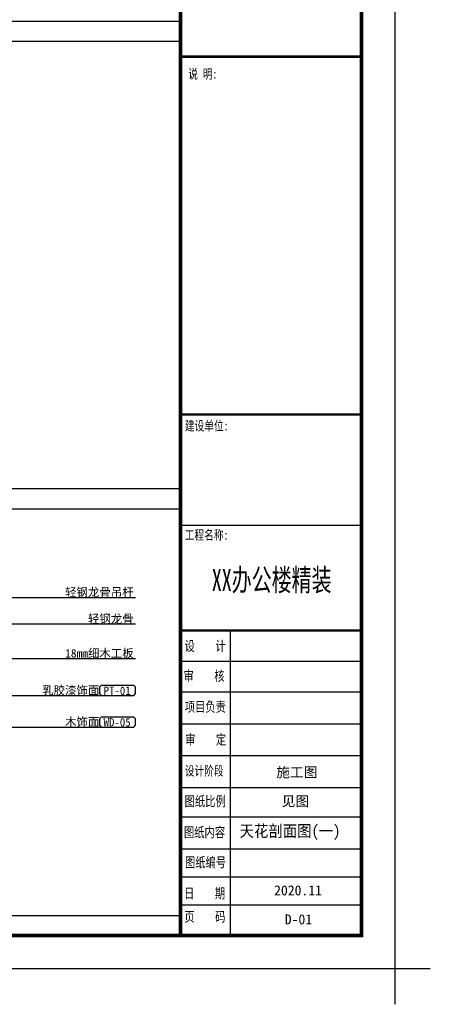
# Model space of a CAD drawing. Header units: millimetres. Extents: x -53 to 3023, y -53 to 2153.
# Tile 44 of 52: x 2410 to 3023, y -53 to 1415. Entities that reach past the tile are written whole.
import ezdxf
from ezdxf.enums import TextEntityAlignment as Align

# ---------------------------------------------------------------- set-up
doc = ezdxf.new("R2010")
doc.units = ezdxf.units.MM
doc.header["$LTSCALE"] = 5
for name, color, linetype in [('A-建筑-拆墙', 251, 'Continuous'), ('A-建筑-窗户', 4, 'Continuous'), ('A2图框$0$E-图框', 100, 'Continuous'), ('DS-TEXT', 50, 'Continuous'), ('E--图例', 3, 'Continuous'), ('E-尺寸标注', 9, 'Continuous'), ('E-文本', 7, 'Continuous'), ('F-文本', 61, 'Continuous'), ('IDS-TEXT', 50, 'Continuous')]:
    doc.layers.add(name, color=color, linetype=linetype)
doc.layers.add('A-批量打印图层', color=251, linetype='Continuous', plot=False)
doc.layers.add('A2图框$0$图框外线', color=1, linetype='Continuous', plot=False)
doc.styles.add('-宋体', font='SimSun.ttf', dxfattribs={"width": 0.8})
doc.styles.add('A2图框$0$宋体', font='SimSun.ttf', dxfattribs={"width": 0.75})
doc.styles.add('A2图框$0$黑体', font='SIMHEI_0.TTF')
doc.styles.add('ar', font='arial.ttf')
doc.styles.get("Standard").update_dxf_attribs({"font": 'SimSun.ttf'})
doc.styles.add('TXT', font='gbenor.shx', dxfattribs={"width": 0.7})
doc.styles.add('黑体', font='SIMHEI_0.TTF')
doc.dimstyles.new('1', dxfattribs={"dimscale": 0, "dimtxt": 2.5, "dimasz": 1.5, "dimexe": 1, "dimexo": 0, "dimgap": 0.3, "dimtad": 1, "dimdec": 0, "dimzin": 0, "dimdsep": 46, "dimtxsty": 'Standard', "dimblk": 'ARCHTICK', "dimcen": 0.09, "dimclrd": 8, "dimclre": 8, "dimclrt": 4, "dimadec": 0, "dimazin": 0, "dimtfac": 1, "dimtdec": 0, "dimtix": 1, "dimtofl": 0, "dimtmove": 2, "dimatfit": 3, "dimldrblk": 'DOTSMALL', "dimfxl": 5, "dimfxlon": 1, "dimtolj": 1, "dimtzin": 0, "dimarcsym": 0})

# ---------------------------------------------------------------- blocks, each defined once
blk = doc.blocks.new('A2图框')
at = {"layer": 'A2图框$0$E-图框', "color": 4}
for p, q in [((155.38, 17.5), (209.38, 17.5)), ((170.24, -104.9), (170.24, -13.95)), ((155.38, -23.08), (209.38, -23.08)), ((155.38, -32.21), (209.38, -32.21)), ((155.38, -41.74), (209.38, -41.74)), ((155.38, -41.74), (209.38, -41.74)), ((155.38, -51.25), (209.38, -51.25)), ((155.38, -60.76), (209.38, -60.76)), ((155.38, -69.51), (209.38, -69.51)), ((155.38, -79.02), (209.38, -79.02)), ((155.38, -87.4), (209.38, -87.4)), ((155.38, -95.77), (209.38, -95.77))]:
    blk.add_line(p, q, dxfattribs=at)
at = {"layer": 'A2图框$0$E-图框', "color": 4, "const_width": 1.13}
blk.add_lwpolyline([(-363.4, 295.3), (209.38, 295.3), (209.38, -104.9), (-363.4, -104.9)], close=True, dxfattribs=at)
at = {"layer": 'A2图框$0$E-图框', "color": 4}
for points, const_width in [([(155.38, 295.3), (155.38, -104.9)], 1.13), ([(155.38, 157.24), (209.38, 157.24)], 0.707), ([(155.38, 50.55), (209.38, 50.55)], 0.707), ([(155.38, -13.95), (209.38, -13.95)], 0.707)]:
    blk.add_lwpolyline(points, dxfattribs=dict(at, const_width=const_width))
at = {"layer": 'A2图框$0$图框外线', "color": 1}
blk.add_lwpolyline([(-374.72, 305.2), (219.28, 305.2), (219.28, -114.8), (-374.72, -114.8)], close=True, dxfattribs=at)
blk.add_lwpolyline([(-374.72, 305.2), (219.28, 305.2), (219.28, -114.8), (-374.72, -114.8)], close=True, dxfattribs=at)
blk.add_lwpolyline([(-374.72, 305.2), (219.28, 305.2), (219.28, -114.8), (-374.72, -114.8)], close=True, dxfattribs=at)
blk.add_lwpolyline([(229.89, -114.8), (219.28, -114.8), (219.28, -125.41)], dxfattribs=at)
at = {"color": 150, "style": 'A2图框$0$黑体', "width": 0.630127}
blk.add_text('  XX办公楼精装  ', height=6.5707, dxfattribs=at).set_placement((158.75, -2.11), (206.38, -2.11), align=Align.FIT)
at = {"layer": 'A2图框$0$E-图框', "color": 4, "linetype": 'Continuous', "style": 'A2图框$0$宋体', "width": 0.75}
for s, height, p in [('说 明:', 2.828, (157.67, 150.68)), ('建设单位:', 2.828, (156.66, 45.72)), ('工程名称:', 2.828, (156.62, 13.17)), ('设    计', 3, (156.57, -20.03)), ('审    核 ', 3, (156.24, -28.98)), ('项目负责', 3, (156.62, -38.16)), ('审    定', 3, (156.75, -47.95)), ('设计阶段', 2.828, (156.64, -57.19)), ('图纸比例 ', 3, (156.57, -66.33)), ('图纸内容', 3, (156.37, -75.6)), ('图纸编号 ', 3, (156.69, -84.56)), ('日    期', 3, (156.42, -93.8)), ('页    码', 3, (156.51, -100.77))]:
    blk.add_text(s, height=height, dxfattribs=at).set_placement(p)
blk = doc.blocks.new('A3图名')
at = {"layer": 'DS-TEXT', "linetype": 'Continuous', "flags": 8}
for tag, height, style, width, p, p2 in [('平 面 布 置 图', 3, '黑体', 0.960193, (-38, 48.77), (-9, 48.77)), ('FIXTURE  &  FURNISHING  LEVEL', 2, 'ar', 0.650857, (-38, 44.7), (-9, 44.7))]:
    blk.add_attdef(tag, text='', height=height, dxfattribs=dict(at, style=style, width=width)).set_placement(p, p2, align=Align.FIT)
at = {"layer": 'DS-TEXT', "style": 'ar', "flags": 8}
for tag, height, p in [('1:50', 2, (-9.5, 30.1)), ('RC-405', 3, (-9.5, 11.5))]:
    blk.add_attdef(tag, text='', height=height, dxfattribs=at).set_placement(p, align=Align.RIGHT)
blk = doc.blocks.new('ffdsaff')
at = {"layer": 'DS-TEXT', "style": 'ar', "flags": 8}
for tag, height, p in [('1:50', 1.96, (-10.5, 27.11)), ('2014.10.18', 1.96, (-6.8, 8.36)), ('P-01', 2.94, (-8.32, 1.92))]:
    blk.add_attdef(tag, text='', height=height, dxfattribs=at).set_placement(p, align=Align.RIGHT)
at = {"layer": 'DS-TEXT', "linetype": 'Continuous', "style": '黑体', "width": 1.344271, "flags": 8}
blk.add_attdef('原始平面布置图', text='', height=2.35, dxfattribs=at).set_placement((-24.86, 20.62), (-2.13, 20.62), align=Align.FIT)
blk = doc.blocks.new('_ArchTick')
at = {"color": 0, "linetype": 'ByBlock', "const_width": 0.15}
blk.add_lwpolyline([(-0.5, -0.5), (0.5, 0.5)], dxfattribs=at)
blk = doc.blocks.new('材料编号1')
at = {"layer": 'E--图例', "color": 3}
blk.add_lwpolyline([(8.72, -1.9), (8.72, -0.64), (8.35, -0.27), (1.89, -0.27), (1.52, -0.64), (1.52, -1.9), (1.89, -2.27), (8.35, -2.27)], close=True, dxfattribs=at)
at = {"layer": 'E-文本', "style": 'TXT', "width": 0.7}
blk.add_attdef('编号', (1.61, -2.3), '', height=2, dxfattribs=at)
blk = doc.blocks.new('0')
at = {"color": 3}
for p, q in [((-535380.33, 505321.13), (-534861.54, 505321.13)), ((-535380.33, 505315.13), (-534861.54, 505315.13)), ((-535380.33, 505181.72), (-534861.54, 505181.72)), ((-535380.33, 505175.72), (-534861.54, 505175.72)), ((-535380.33, 505054.41), (-534861.54, 505054.41))]:
    blk.add_line(p, q, dxfattribs=at)
at = {"layer": 'A-批量打印图层'}
blk.add_lwpolyline([(-535391.64, 505458.51), (-534797.64, 505458.51), (-534797.64, 505038.51), (-535391.64, 505038.51)], close=True, dxfattribs=at)
ref = blk.add_blockref('A3图名', (-534803.52, 505029.34), dxfattribs=dict(xscale=1.362294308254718, yscale=1.362294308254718, zscale=1.362294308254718))
ref.add_attrib('平 面 布 置 图', '施工图', dxfattribs={"layer": 'IDS-TEXT', "linetype": 'Continuous', "height": 3, "style": '黑体'}).set_placement((-534833, 505094.69), align=Align.BOTTOM_LEFT)
at = {"layer": 'A-建筑-窗户', "ltscale": 0.5}
blk.add_blockref('A2图框', (-535016.93, 505153.31), dxfattribs=at)
at = {"layer": 'E-尺寸标注'}
ref = blk.add_blockref('ffdsaff', (-534810.47, 505048.72), dxfattribs=dict(at, xscale=1.362294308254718, yscale=1.362294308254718, zscale=1.362294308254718))
ref.add_attrib('原始平面布置图', '天花剖面图(一)', dxfattribs={"layer": 'DS-TEXT', "linetype": 'Continuous', "height": 3.5, "style": '黑体', "width": 0.9}).set_placement((-534843.94, 505076.8), align=Align.BOTTOM_LEFT)
ref.add_attrib('1:50', '见图', dxfattribs={"layer": 'DS-TEXT', "height": 3, "style": '黑体'}).set_placement((-534823.2, 505086.09), align=Align.BOTTOM_RIGHT)
ref.add_attrib('2014.10.18', '2020.11', dxfattribs={"layer": 'DS-TEXT', "height": 3, "style": '黑体'}).set_placement((-534819.36, 505059.48), align=Align.BOTTOM_RIGHT)
ref.add_attrib('P-01', 'D-01', dxfattribs={"layer": 'DS-TEXT', "height": 3, "style": '黑体'}).set_placement((-534822.3, 505050.83), align=Align.BOTTOM_RIGHT)
at = {"layer": 'F-文本', "color": 43}
ref = blk.add_blockref('材料编号1', (-534872.71, 505119.59), dxfattribs=dict(at, xscale=1.5, yscale=1.5, zscale=1.5, rotation=180))
ref.add_attrib('编号', 'PT-01', (-534884.53, 505120.17), dxfattribs={"color": 7, "height": 2.5, "style": '-宋体', "width": 0.951562})
ref = blk.add_blockref('材料编号1', (-534872.71, 505110.18), dxfattribs=dict(at, xscale=1.5, yscale=1.5, zscale=1.5, rotation=180))
ref.add_attrib('编号', 'WD-05', (-534884.53, 505110.76), dxfattribs={"color": 7, "height": 2.5, "style": '-宋体', "width": 0.951562})
at = {"layer": 'E-文本', "char_height": 2.5, "width": 67.2735, "attachment_point": 9, "style": '-宋体'}
for s, insert in [('{\\W1;轻钢龙骨吊杆}', (-534875.55, 505149.27)), ('{\\W1;轻钢龙骨}', (-534875.55, 505141.33)), ('{\\W1;18mm细木工板}', (-534875.55, 505131.05)), ('{\\W1;乳胶漆饰面}', (-534885.79, 505119.99)), ('{\\W1;  木饰面}', (-534885.79, 505110.58))]:
    blk.add_mtext(s, dxfattribs=dict(at, insert=insert))
at = {"layer": 'A-建筑-拆墙'}
for points in [[(-534953.16, 505149.27), (-534874.99, 505149.27)], [(-534996.68, 505141.33), (-534874.99, 505141.33)], [(-534921.85, 505131.05), (-534874.99, 505131.05)], [(-534930.2, 505127.23), (-534926.59, 505119.99), (-534885.23, 505119.99)], [(-534922.63, 505110.58), (-534885.23, 505110.58)]]:
    blk.add_leader(points, dimstyle='1', override={"dimscale": 0.487633, "dimasz": 0.75, "dimtad": 0, "dimldrblk": 'Dot'}, dxfattribs=at)

msp = doc.modelspace()

# ---------------------------------------------------------------- block references
at = {"xscale": 5, "yscale": 5, "zscale": 5}
msp.add_blockref('0', (2676958.2, -2525192.5), dxfattribs=at)

doc.saveas('drawing.dxf')
